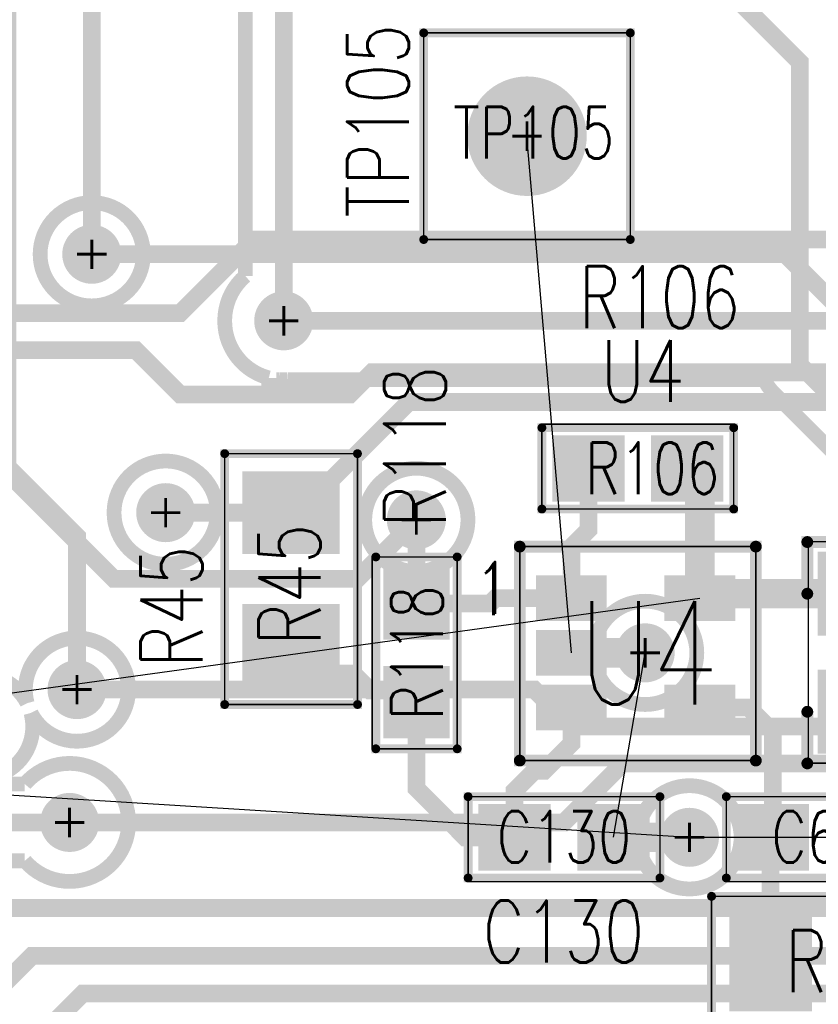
# Model space of a CAD drawing. Extents: x -7.2 to 18.3, y -5.6 to 10.9.
# Tile 50 of 112: x 3.771 to 4.313, y 2.647 to 3.314. Entities that reach past the tile are written whole.
import ezdxf
from ezdxf.enums import TextEntityAlignment as Align

# ---------------------------------------------------------------- set-up
doc = ezdxf.new("R2010")
doc.units = 0
for name, pattern in [('SIG_128', [2, 1, 1]), ('SIG_141', [2, 1, 1]), ('SIG_144', [2, 1, 1]), ('SIG_145', [2, 1, 1]), ('SIG_146', [2, 1, 1]), ('SIG_153', [2, 1, 1]), ('SIG_158', [2, 1, 1]), ('SIG_16', [2, 1, 1]), ('SIG_174', [2, 1, 1]), ('SIG_227', [2, 1, 1]), ('SIG_228', [2, 1, 1]), ('SIG_28', [2, 1, 1]), ('SIG_289', [2, 1, 1]), ('SIG_297', [2, 1, 1]), ('SIG_64', [2, 1, 1]), ('SIG_65', [2, 1, 1])]:
    doc.linetypes.add(name, pattern=pattern)
for name, color, linetype in [('DRIL_NPLTE_THRU_01', 16, 'CONTINUOUS'), ('DRIL_NPLTE_THRU_03', 146, 'CONTINUOUS'), ('DRIL_NPLTE_THRU_04', 176, 'CONTINUOUS'), ('DRIL_PLTE_THRU_01', 16, 'CONTINUOUS'), ('DRIL_PLTE_THRU_03', 146, 'CONTINUOUS'), ('DRIL_PLTE_THRU_04', 176, 'CONTINUOUS'), ('DRIL_SYMBOL', 254, 'CONTINUOUS'), ('LINK_00', 2, 'CONTINUOUS'), ('PADS_BOT', 5, 'CONTINUOUS'), ('PADS_INNER', 1, 'CONTINUOUS'), ('PADS_TOP', 1, 'CONTINUOUS'), ('PADS_XR_131', 3, 'CONTINUOUS'), ('PADS_XR_132', 6, 'CONTINUOUS'), ('PADS_XR_133', 254, 'CONTINUOUS'), ('PART_NAME_123', 255, 'CONTINUOUS'), ('PART_NAME_129', 2, 'CONTINUOUS'), ('PART_TOP_2DLINE_123', 255, 'CONTINUOUS'), ('PART_TOP_2DLINE_129', 2, 'CONTINUOUS'), ('PART_TOP_TEXT_123', 255, 'CONTINUOUS'), ('PART_TOP_TEXT_129', 2, 'CONTINUOUS'), ('POUR_OUTLINE_03', 130, 'CONTINUOUS'), ('POUR_VOID_03', 130, 'CONTINUOUS'), ('TRACE_01', 1, 'CONTINUOUS'), ('TRACE_03', 130, 'CONTINUOUS'), ('TRACE_04', 5, 'CONTINUOUS'), ('VIAPTS', 56, 'CONTINUOUS')]:
    doc.layers.add(name, color=color, linetype=linetype)
doc.styles.add('W0$001', font='simplex', dxfattribs={"width": 0.75})
doc.styles.add('W0$006', font='simplex', dxfattribs={"width": 0.75})

# ---------------------------------------------------------------- blocks, each defined once
blk = doc.blocks.new('POUR_VOID_167')
at = {"layer": 'POUR_VOID_03', "const_width": 0.01}
blk.add_lwpolyline([(-16.0453, -16.2572, 1), (-15.9753, -16.2572, 1)], format="xyb", close=True, dxfattribs=at)
blk = doc.blocks.new('POUR_VOID_166')
at = {"layer": 'POUR_VOID_03', "const_width": 0.01}
blk.add_lwpolyline([(-15.9952, -16.4323, 1), (-15.9252, -16.4323, 1)], format="xyb", close=True, dxfattribs=at)
blk = doc.blocks.new('POUR_VOID_165')
at = {"layer": 'POUR_VOID_03', "const_width": 0.01}
for points in [[(-16.06453, -16.6162), (-16.0557, -16.6162, -2.70758), (-16.0557, -16.6682), (-16.0753, -16.6682, -0.198912)], [(-16.11742, -16.56331, -0.635675), (-16.05407, -16.5614, -19.736845), (-16.05153, -16.568, -0.373126), (-16.07141, -16.60932)]]:
    blk.add_lwpolyline(points, format="xyb", dxfattribs=at)
blk = doc.blocks.new('POUR_VOID_88')
at = {"layer": 'POUR_VOID_03', "const_width": 0.01}
blk.add_lwpolyline([(-15.8253, -16.4372, 1), (-15.7553, -16.4372, 1)], format="xyb", close=True, dxfattribs=at)
blk = doc.blocks.new('POUR_VOID_87')
at = {"layer": 'POUR_VOID_03', "const_width": 0.01}
blk.add_lwpolyline([(-15.6702, -16.5273, 1), (-15.6002, -16.5273, 1)], format="xyb", close=True, dxfattribs=at)
blk = doc.blocks.new('POUR_VOID_86')
at = {"layer": 'POUR_VOID_03', "const_width": 0.01}
blk.add_lwpolyline([(-15.6402, -16.6523, 1), (-15.5702, -16.6523, 1)], format="xyb", close=True, dxfattribs=at)
blk = doc.blocks.new('POUR_OUTLINE_1')
at = {"layer": 'POUR_OUTLINE_03', "const_width": 0.01}
blk.add_lwpolyline([(-15.50868, -16.39058), (-15.54868, -16.35058, -0.097964), (-15.5543, -16.3422), (-15.87737, -16.3422, -0.035415), (-15.88303, -16.3422), (-15.8903, -16.3422), (-15.8903, -16.341, -0.605817), (-15.9062, -16.2719), (-15.9062, -16.04307)], format="xyb", dxfattribs=at)
for name in ['POUR_VOID_165', 'POUR_VOID_167', 'POUR_VOID_166', 'POUR_VOID_88', 'POUR_VOID_87', 'POUR_VOID_86']:
    blk.add_blockref(name, (0, 0))
blk = doc.blocks.new('POUR_HEADER_0')
blk.add_blockref('POUR_OUTLINE_1', (16.9203, 12.3322))
blk = doc.blocks.new('SMOOTH_0$006')
at = {"const_width": 0.003}
blk.add_lwpolyline([(-0.0015, 0, 1), (0.0015, 0, 1)], format="xyb", close=True, dxfattribs=at)
blk = doc.blocks.new('SMOOTH_0$001')
at = {"const_width": 0.0005}
blk.add_lwpolyline([(-0.00025, 0, 1), (0.00025, 0, 1)], format="xyb", close=True, dxfattribs=at)
blk = doc.blocks.new('PART_BODY_TOP_337')
at = {"layer": 'PART_TOP_2DLINE_123', "const_width": 0.006}
blk.add_lwpolyline([(0.085, 0.045), (0.085, -0.045), (-0.085, -0.045), (-0.085, 0.045)], close=True, dxfattribs=at)
at = {"layer": 'PART_TOP_2DLINE_129', "const_width": 0.001}
blk.add_lwpolyline([(0.085, 0.045), (0.085, -0.045), (-0.085, -0.045), (-0.085, 0.045)], close=True, dxfattribs=at)
at = {"layer": 'PART_TOP_2DLINE_123'}
for p in [(-0.085, 0.045), (0.085, 0.045), (-0.085, -0.045), (0.085, -0.045)]:
    blk.add_blockref('SMOOTH_0$006', p, dxfattribs=at)
at = {"layer": 'PART_TOP_2DLINE_129'}
for p in [(-0.085, 0.045), (0.085, 0.045), (-0.085, -0.045), (0.085, -0.045)]:
    blk.add_blockref('SMOOTH_0$001', p, dxfattribs=at)
blk = doc.blocks.new('DRIL_HOLE_0')
blk.add_lwpolyline([(0, 0, 1), (0, 0, 1)], format="xyb", close=True)
blk = doc.blocks.new('PAD_1')
blk.add_lwpolyline([(0, 0, 1), (0, 0, 1)], format="xyb", close=True)
blk = doc.blocks.new('PAD_37')
at = {"const_width": 0.056}
blk.add_lwpolyline([(-0.033, 0), (0.033, 0)], dxfattribs=at)
blk = doc.blocks.new('PAD_38')
at = {"const_width": 0.05}
blk.add_lwpolyline([(-0.03, 0), (0.03, 0)], dxfattribs=at)
blk = doc.blocks.new('STK_TOP_10')
at = {"layer": 'DRIL_NPLTE_THRU_01'}
blk.add_blockref('DRIL_HOLE_0', (0, 0), dxfattribs=at)
at = {"layer": 'DRIL_NPLTE_THRU_03'}
blk.add_blockref('DRIL_HOLE_0', (0, 0), dxfattribs=at)
at = {"layer": 'DRIL_NPLTE_THRU_04'}
blk.add_blockref('DRIL_HOLE_0', (0, 0), dxfattribs=at)
at = {"layer": 'PADS_BOT'}
blk.add_blockref('PAD_1', (0, 0), dxfattribs=at)
at = {"layer": 'PADS_INNER'}
blk.add_blockref('PAD_1', (0, 0), dxfattribs=at)
at = {"layer": 'PADS_TOP', "rotation": 90}
blk.add_blockref('PAD_38', (0, 0), dxfattribs=at)
at = {"layer": 'PADS_XR_131', "rotation": 90}
blk.add_blockref('PAD_37', (0, 0), dxfattribs=at)
at = {"layer": 'PADS_XR_133', "rotation": 90}
blk.add_blockref('PAD_38', (0, 0), dxfattribs=at)
blk = doc.blocks.new('SYM_TOP_10')
for name, p in [('STK_TOP_10', (-0.045, 0)), ('STK_TOP_10', (0.045, 0)), ('PART_BODY_TOP_337', (0, 0))]:
    blk.add_blockref(name, p)
blk = doc.blocks.new('PART_TOP_85')
blk.add_blockref('SYM_TOP_10', (0, 0))
at = {"layer": 'PART_NAME_123', "style": 'W0$006', "width": 0.75}
blk.add_text('R45', height=0.042, rotation=180, dxfattribs=at).set_placement((0.0599, -0.0601))
at = {"layer": 'PART_NAME_129', "style": 'W0$001', "width": 0.75}
blk.add_text('R45', height=0.042, rotation=180, dxfattribs=at).set_placement((0.0449, 0.0199))
blk = doc.blocks.new('SMOOTH_0$0011')
at = {"const_width": 0.00055}
blk.add_lwpolyline([(-0.00027, 0, 1), (0.00027, 0, 1)], format="xyb", close=True, dxfattribs=at)
blk = doc.blocks.new('SMOOTH_0$008')
at = {"const_width": 0.004}
blk.add_lwpolyline([(-0.002, 0, 1), (0.002, 0, 1)], format="xyb", close=True, dxfattribs=at)
blk = doc.blocks.new('PART_BODY_TOP_354')
at = {"layer": 'PART_TOP_2DLINE_123', "const_width": 0.008}
blk.add_lwpolyline([(-0.08, 0.072), (-0.08, -0.073), (0.08, -0.073), (0.08, 0.072)], close=True, dxfattribs=at)
at = {"layer": 'PART_TOP_2DLINE_129', "const_width": 0.0011}
blk.add_lwpolyline([(-0.08, 0.072), (-0.08, -0.073), (0.08, -0.073), (0.08, 0.072)], close=True, dxfattribs=at)
at = {"layer": 'PART_TOP_2DLINE_123'}
for p in [(-0.08, 0.072), (0.08, 0.072), (-0.08, -0.073), (0.08, -0.073)]:
    blk.add_blockref('SMOOTH_0$008', p, dxfattribs=at)
at = {"layer": 'PART_TOP_2DLINE_129'}
for p in [(-0.08, 0.072), (0.08, 0.072), (-0.08, -0.073), (0.08, -0.073)]:
    blk.add_blockref('SMOOTH_0$0011', p, dxfattribs=at)
at = {"layer": 'PART_TOP_TEXT_123', "style": 'W0$006', "width": 0.75}
blk.add_text('1', height=0.035, dxfattribs=at).set_placement((-0.099, 0.043), align=Align.MIDDLE_CENTER)
at = {"layer": 'PART_TOP_TEXT_129', "style": 'W0$006', "width": 0.75}
blk.add_text('1', height=0.035, dxfattribs=at).set_placement((-0.098, 0.044), align=Align.MIDDLE_CENTER)
blk = doc.blocks.new('PAD_45')
at = {"const_width": 0.031}
blk.add_lwpolyline([(-0.024, 0), (0.024, 0)], dxfattribs=at)
blk = doc.blocks.new('PAD_44')
at = {"const_width": 0.025}
blk.add_lwpolyline([(-0.021, 0), (0.021, 0)], dxfattribs=at)
blk = doc.blocks.new('STK_TOP_32')
at = {"layer": 'DRIL_NPLTE_THRU_01'}
blk.add_blockref('DRIL_HOLE_0', (0, 0), dxfattribs=at)
at = {"layer": 'DRIL_NPLTE_THRU_03'}
blk.add_blockref('DRIL_HOLE_0', (0, 0), dxfattribs=at)
at = {"layer": 'DRIL_NPLTE_THRU_04'}
blk.add_blockref('DRIL_HOLE_0', (0, 0), dxfattribs=at)
at = {"layer": 'PADS_BOT'}
blk.add_blockref('PAD_1', (0, 0), dxfattribs=at)
at = {"layer": 'PADS_INNER'}
blk.add_blockref('PAD_1', (0, 0), dxfattribs=at)
at = {"layer": 'PADS_TOP'}
blk.add_blockref('PAD_44', (0, 0), dxfattribs=at)
at = {"layer": 'PADS_XR_131'}
blk.add_blockref('PAD_45', (0, 0), dxfattribs=at)
at = {"layer": 'PADS_XR_133'}
blk.add_blockref('PAD_44', (0, 0), dxfattribs=at)
blk = doc.blocks.new('SYM_TOP_27')
for name, p in [('PART_BODY_TOP_354', (0, 0)), ('STK_TOP_32', (-0.045, 0.037)), ('STK_TOP_32', (0.042, 0.037)), ('STK_TOP_32', (-0.045, 0)), ('STK_TOP_32', (-0.045, -0.037)), ('STK_TOP_32', (0.042, -0.037))]:
    blk.add_blockref(name, p)
blk = doc.blocks.new('PART_TOP_106')
blk.add_blockref('SYM_TOP_27', (0, 0))
at = {"layer": 'PART_NAME_123', "style": 'W0$006', "width": 0.75}
blk.add_text('U4', height=0.042, dxfattribs=at).set_placement((-0.025, 0.17))
at = {"layer": 'PART_NAME_129', "style": 'W0$001', "width": 0.75}
blk.add_text('U4', height=0.07, dxfattribs=at).set_placement((-0.0401, -0.0349))
blk = doc.blocks.new('PART_BODY_TOP_339')
at = {"layer": 'PART_TOP_2DLINE_123', "const_width": 0.006}
blk.add_lwpolyline([(-0.065, -0.02756), (0.065, -0.02756), (0.065, 0.02756), (-0.065, 0.02756)], close=True, dxfattribs=at)
at = {"layer": 'PART_TOP_2DLINE_129', "const_width": 0.001}
blk.add_lwpolyline([(-0.065, -0.03), (0.065, -0.03), (0.065, 0.02756), (-0.065, 0.02756)], close=True, dxfattribs=at)
at = {"layer": 'PART_TOP_2DLINE_123'}
for p in [(-0.065, 0.02756), (0.065, 0.02756), (-0.065, -0.02756), (0.065, -0.02756)]:
    blk.add_blockref('SMOOTH_0$006', p, dxfattribs=at)
at = {"layer": 'PART_TOP_2DLINE_129'}
for p in [(-0.065, 0.02756), (0.065, 0.02756), (-0.065, -0.03), (0.065, -0.03)]:
    blk.add_blockref('SMOOTH_0$001', p, dxfattribs=at)
blk = doc.blocks.new('PAD_46')
at = {"const_width": 0.045}
blk.add_lwpolyline([(-0.0245, 0), (0.0245, 0)], dxfattribs=at)
blk = doc.blocks.new('PAD_47')
at = {"const_width": 0.039}
blk.add_lwpolyline([(-0.0215, 0), (0.0215, 0)], dxfattribs=at)
blk = doc.blocks.new('STK_TOP_14')
at = {"layer": 'DRIL_PLTE_THRU_01'}
blk.add_blockref('DRIL_HOLE_0', (0, 0), dxfattribs=at)
at = {"layer": 'DRIL_PLTE_THRU_03'}
blk.add_blockref('DRIL_HOLE_0', (0, 0), dxfattribs=at)
at = {"layer": 'DRIL_PLTE_THRU_04'}
blk.add_blockref('DRIL_HOLE_0', (0, 0), dxfattribs=at)
at = {"layer": 'PADS_BOT'}
blk.add_blockref('PAD_1', (0, 0), dxfattribs=at)
at = {"layer": 'PADS_INNER'}
blk.add_blockref('PAD_1', (0, 0), dxfattribs=at)
at = {"layer": 'PADS_TOP'}
blk.add_blockref('PAD_47', (0, 0), dxfattribs=at)
at = {"layer": 'PADS_XR_131'}
blk.add_blockref('PAD_46', (0, 0), dxfattribs=at)
at = {"layer": 'PADS_XR_133'}
blk.add_blockref('PAD_47', (0, 0), dxfattribs=at)
blk = doc.blocks.new('SYM_TOP_12')
for name, p in [('PART_BODY_TOP_339', (0, 0)), ('STK_TOP_14', (-0.0335, 0)), ('STK_TOP_14', (0.0335, 0))]:
    blk.add_blockref(name, p)
blk = doc.blocks.new('PART_TOP_143')
blk.add_blockref('SYM_TOP_12', (0, 0))
at = {"layer": 'PART_NAME_123', "style": 'W0$006', "width": 0.75}
blk.add_text('C130', height=0.042, dxfattribs=at).set_placement((-0.0551, -0.0849))
at = {"layer": 'PART_NAME_129', "style": 'W0$001', "width": 0.75}
blk.add_text('C130', height=0.035, dxfattribs=at).set_placement((0, 0.00033), align=Align.MIDDLE_CENTER)
blk = doc.blocks.new('PART_TOP_155')
blk.add_blockref('SYM_TOP_12', (0, 0))
at = {"layer": 'PART_NAME_123', "style": 'W0$006', "width": 0.75}
blk.add_text('C64', height=0.042, dxfattribs=at).set_placement((0.09, -0.015))
at = {"layer": 'PART_NAME_129', "style": 'W0$001', "width": 0.75}
blk.add_text('C64', height=0.035, dxfattribs=at).set_placement((0, 0.00033), align=Align.MIDDLE_CENTER)
blk = doc.blocks.new('PART_BODY_TOP_371')
at = {"layer": 'PART_TOP_2DLINE_123', "const_width": 0.008}
for points in [[(-0.04, -0.04), (-0.075, -0.04), (-0.075, 0.04), (-0.04, 0.04)], [(0.04, 0.04), (0.075, 0.04), (0.075, -0.04), (0.04, -0.04)]]:
    blk.add_lwpolyline(points, dxfattribs=at)
at = {"layer": 'PART_TOP_2DLINE_129', "const_width": 0.001}
blk.add_lwpolyline([(0.0752, 0.03937), (0.0752, -0.03937), (-0.0748, -0.03937), (-0.0748, 0.03937)], close=True, dxfattribs=at)
at = {"layer": 'PART_TOP_2DLINE_123'}
for p in [(-0.075, 0.04), (-0.04, 0.04), (0.04, 0.04), (0.075, 0.04), (-0.075, -0.04), (-0.04, -0.04), (0.04, -0.04), (0.075, -0.04)]:
    blk.add_blockref('SMOOTH_0$008', p, dxfattribs=at)
at = {"layer": 'PART_TOP_2DLINE_129'}
for p in [(-0.0748, 0.03937), (0.0752, 0.03937), (-0.0748, -0.03937), (0.0752, -0.03937)]:
    blk.add_blockref('SMOOTH_0$001', p, dxfattribs=at)
blk = doc.blocks.new('PAD_90')
at = {"const_width": 0.057}
blk.add_lwpolyline([(-0.033, 0), (0.033, 0)], dxfattribs=at)
blk = doc.blocks.new('PAD_91')
at = {"const_width": 0.051}
blk.add_lwpolyline([(-0.03, 0), (0.03, 0)], dxfattribs=at)
blk = doc.blocks.new('STK_TOP_54')
at = {"layer": 'DRIL_PLTE_THRU_01'}
blk.add_blockref('DRIL_HOLE_0', (0, 0), dxfattribs=at)
at = {"layer": 'DRIL_PLTE_THRU_03'}
blk.add_blockref('DRIL_HOLE_0', (0, 0), dxfattribs=at)
at = {"layer": 'DRIL_PLTE_THRU_04'}
blk.add_blockref('DRIL_HOLE_0', (0, 0), dxfattribs=at)
at = {"layer": 'PADS_BOT'}
blk.add_blockref('PAD_1', (0, 0), dxfattribs=at)
at = {"layer": 'PADS_INNER'}
blk.add_blockref('PAD_1', (0, 0), dxfattribs=at)
at = {"layer": 'PADS_TOP', "rotation": 90}
blk.add_blockref('PAD_91', (0, 0), dxfattribs=at)
at = {"layer": 'PADS_XR_131', "rotation": 90}
blk.add_blockref('PAD_90', (0, 0), dxfattribs=at)
at = {"layer": 'PADS_XR_133', "rotation": 90}
blk.add_blockref('PAD_91', (0, 0), dxfattribs=at)
blk = doc.blocks.new('SYM_TOP_44')
for name, p in [('STK_TOP_54', (-0.04, 0)), ('STK_TOP_54', (0.04, 0)), ('PART_BODY_TOP_371', (0, 0))]:
    blk.add_blockref(name, p)
blk = doc.blocks.new('PART_TOP_176')
blk.add_blockref('SYM_TOP_44', (0, 0))
at = {"layer": 'PART_NAME_123', "style": 'W0$006', "width": 0.75}
blk.add_text('C63', height=0.042, dxfattribs=at).set_placement((-0.055, -0.1))
at = {"layer": 'PART_NAME_129', "style": 'W0$001', "width": 0.75}
blk.add_text('C63', height=0.035, dxfattribs=at).set_placement((-0.035, -0.015))
blk = doc.blocks.new('PART_BODY_TOP_363')
at = {"layer": 'PART_TOP_2DLINE_123', "const_width": 0.006}
blk.add_lwpolyline([(-0.065, -0.02756), (0.065, -0.02756), (0.065, 0.02756), (-0.065, 0.02756)], close=True, dxfattribs=at)
at = {"layer": 'PART_TOP_2DLINE_129', "const_width": 0.001}
blk.add_lwpolyline([(-0.065, -0.03), (0.065, -0.03), (0.065, 0.02756), (-0.065, 0.02756)], close=True, dxfattribs=at)
at = {"layer": 'PART_TOP_2DLINE_123'}
for p in [(-0.065, 0.02756), (0.065, 0.02756), (-0.065, -0.02756), (0.065, -0.02756)]:
    blk.add_blockref('SMOOTH_0$006', p, dxfattribs=at)
at = {"layer": 'PART_TOP_2DLINE_129'}
for p in [(-0.065, 0.02756), (0.065, 0.02756), (-0.065, -0.03), (0.065, -0.03)]:
    blk.add_blockref('SMOOTH_0$001', p, dxfattribs=at)
blk = doc.blocks.new('SYM_TOP_36')
for name, p in [('PART_BODY_TOP_363', (0, 0)), ('STK_TOP_14', (-0.0335, 0)), ('STK_TOP_14', (0.0335, 0))]:
    blk.add_blockref(name, p)
blk = doc.blocks.new('PART_TOP_276')
blk.add_blockref('SYM_TOP_36', (0, 0))
at = {"layer": 'PART_NAME_123', "style": 'W0$006', "width": 0.75}
blk.add_text('R106', height=0.042, rotation=180, dxfattribs=at).set_placement((0.04, -0.095))
at = {"layer": 'PART_NAME_129', "style": 'W0$001', "width": 0.75}
blk.add_text('R106', height=0.035, rotation=180, dxfattribs=at).set_placement((-0.0099, -0.0001), align=Align.MIDDLE_CENTER)
blk = doc.blocks.new('PART_TOP_278')
blk.add_blockref('SYM_TOP_36', (0, 0))
at = {"layer": 'PART_NAME_123', "style": 'W0$006', "width": 0.75}
blk.add_text('R118', height=0.042, rotation=180, dxfattribs=at).set_placement((-0.085, 0.02))
at = {"layer": 'PART_NAME_129', "style": 'W0$001', "width": 0.75}
blk.add_text('R118', height=0.035, rotation=180, dxfattribs=at).set_placement((0, 0.00033), align=Align.MIDDLE_CENTER)
blk = doc.blocks.new('PART_TOP_342')
blk.add_blockref('SYM_TOP_10', (0, 0))
at = {"layer": 'PART_NAME_123', "style": 'W0$006', "width": 0.75}
blk.add_text('R92', height=0.042, rotation=180, dxfattribs=at).set_placement((-0.0999, 0.0249))
at = {"layer": 'PART_NAME_129', "style": 'W0$001', "width": 0.75}
blk.add_text('R92', height=0.042, rotation=180, dxfattribs=at).set_placement((0.0351, 0.0199))
blk = doc.blocks.new('PART_BODY_TOP_358')
at = {"layer": 'PART_TOP_2DLINE_123', "const_width": 0.006}
blk.add_lwpolyline([(-0.07, -0.07), (-0.07, 0.07), (0.07, 0.07), (0.07, -0.07)], close=True, dxfattribs=at)
at = {"layer": 'PART_TOP_2DLINE_129', "const_width": 0.001}
blk.add_lwpolyline([(-0.07, -0.07), (-0.07, 0.07), (0.07, 0.07), (0.07, -0.07)], close=True, dxfattribs=at)
at = {"layer": 'PART_TOP_2DLINE_123'}
for p in [(-0.07, 0.07), (0.07, 0.07), (-0.07, -0.07), (0.07, -0.07)]:
    blk.add_blockref('SMOOTH_0$006', p, dxfattribs=at)
at = {"layer": 'PART_TOP_2DLINE_129'}
for p in [(-0.07, 0.07), (0.07, 0.07), (-0.07, -0.07), (0.07, -0.07)]:
    blk.add_blockref('SMOOTH_0$001', p, dxfattribs=at)
blk = doc.blocks.new('DRIL_SYMBOL_0$04')
at = {"layer": 'DRIL_SYMBOL', "const_width": 0.002}
for points in [[(0, -0.01), (0, 0.01)], [(-0.01, 0), (0.01, 0)]]:
    blk.add_lwpolyline(points, dxfattribs=at)
blk = doc.blocks.new('DRIL_HOLE_0$04')
at = {"const_width": 0.02}
blk.add_lwpolyline([(-0.01, 0, 1), (0.01, 0, 1)], format="xyb", close=True, dxfattribs=at)
blk.add_blockref('DRIL_SYMBOL_0$04', (0, 0))
blk = doc.blocks.new('PAD_55')
at = {"const_width": 0.0375}
blk.add_lwpolyline([(0, -0.01875, 1), (0, 0.01875, 1)], format="xyb", close=True, dxfattribs=at)
blk = doc.blocks.new('PAD_58')
at = {"const_width": 0.0405}
blk.add_lwpolyline([(0, -0.02025, 1), (0, 0.02025, 1)], format="xyb", close=True, dxfattribs=at)
blk = doc.blocks.new('STK_TOP_36')
at = {"layer": 'DRIL_PLTE_THRU_01'}
blk.add_blockref('DRIL_HOLE_0$04', (0, 0), dxfattribs=at)
at = {"layer": 'DRIL_PLTE_THRU_03'}
blk.add_blockref('DRIL_HOLE_0$04', (0, 0), dxfattribs=at)
at = {"layer": 'DRIL_PLTE_THRU_04'}
blk.add_blockref('DRIL_HOLE_0$04', (0, 0), dxfattribs=at)
at = {"layer": 'PADS_BOT'}
blk.add_blockref('PAD_55', (0, 0), dxfattribs=at)
at = {"layer": 'PADS_INNER'}
blk.add_blockref('PAD_55', (0, 0), dxfattribs=at)
at = {"layer": 'PADS_TOP'}
blk.add_blockref('PAD_55', (0, 0), dxfattribs=at)
at = {"layer": 'PADS_XR_131'}
blk.add_blockref('PAD_58', (0, 0), dxfattribs=at)
at = {"layer": 'PADS_XR_132'}
blk.add_blockref('PAD_58', (0, 0), dxfattribs=at)
blk = doc.blocks.new('SYM_TOP_31')
for name in ['PART_BODY_TOP_358', 'STK_TOP_36']:
    blk.add_blockref(name, (0, 0))
blk = doc.blocks.new('PART_TOP_370')
blk.add_blockref('SYM_TOP_31', (0, 0))
at = {"layer": 'PART_NAME_123', "style": 'W0$006', "width": 0.75}
blk.add_text('TP105', height=0.042, dxfattribs=at).set_placement((-0.055, 0.08))
at = {"layer": 'PART_NAME_129', "style": 'W0$001', "width": 0.75}
blk.add_text('TP105', height=0.035, rotation=270, dxfattribs=at).set_placement((-0.015, 0.05))
blk = doc.blocks.new('SMOOTH_0$02')
at = {"const_width": 0.01}
blk.add_lwpolyline([(-0.005, 0, 1), (0.005, 0, 1)], format="xyb", close=True, dxfattribs=at)
blk = doc.blocks.new('SMOOTH_0$012')
at = {"const_width": 0.006}
blk.add_lwpolyline([(-0.003, 0, 1), (0.003, 0, 1)], format="xyb", close=True, dxfattribs=at)
blk = doc.blocks.new('TRACE_1506')
at = {"layer": 'TRACE_01', "linetype": 'SIG_64', "const_width": 0.012}
blk.add_lwpolyline([(4.1067, 2.7599), (4.0732, 2.7599), (4.0402, 2.7929), (4.0402, 2.8514)], dxfattribs=at)
at = {"layer": 'TRACE_01'}
for p in [(4.0402, 2.8514), (4.0402, 2.7929), (4.0732, 2.7599), (4.1067, 2.7599)]:
    blk.add_blockref('SMOOTH_0$012', p, dxfattribs=at)
blk = doc.blocks.new('TRACE_1508')
at = {"layer": 'TRACE_01', "linetype": 'SIG_64', "const_width": 0.012}
blk.add_lwpolyline([(4.1067, 2.7599), (4.1067, 2.7914), (4.1202, 2.8049), (4.1267, 2.8049), (4.1452, 2.8234), (4.1452, 2.8479)], dxfattribs=at)
at = {"layer": 'TRACE_01'}
for p in [(4.1452, 2.8479), (4.1452, 2.8234), (4.1202, 2.8049), (4.1267, 2.8049), (4.1067, 2.7914), (4.1067, 2.7599)]:
    blk.add_blockref('SMOOTH_0$012', p, dxfattribs=at)
blk = doc.blocks.new('TRACE_1504')
at = {"layer": 'TRACE_01', "linetype": 'SIG_64', "const_width": 0.012}
blk.add_lwpolyline([(4.0402, 2.8514), (4.0402, 2.8594), (4.0087, 2.8594), (3.9972, 2.8709), (3.9552, 2.8709), (3.9552, 2.8899)], dxfattribs=at)
at = {"layer": 'TRACE_01'}
for p in [(3.9552, 2.8899), (3.9552, 2.8709), (3.9972, 2.8709), (4.0087, 2.8594), (4.0402, 2.8594), (4.0402, 2.8514)]:
    blk.add_blockref('SMOOTH_0$012', p, dxfattribs=at)
blk = doc.blocks.new('TRACE_1512')
at = {"layer": 'TRACE_01', "linetype": 'SIG_65', "const_width": 0.012}
blk.add_lwpolyline([(4.0402, 2.9184), (4.0902, 2.9184), (4.0937, 2.9219), (4.1452, 2.9219)], dxfattribs=at)
at = {"layer": 'TRACE_01'}
for p in [(4.0402, 2.9184), (4.0902, 2.9184), (4.0937, 2.9219), (4.1452, 2.9219)]:
    blk.add_blockref('SMOOTH_0$012', p, dxfattribs=at)
blk = doc.blocks.new('TRACE_1510')
at = {"layer": 'TRACE_01', "linetype": 'SIG_65', "const_width": 0.012}
blk.add_lwpolyline([(4.1452, 2.9219), (4.1452, 2.95665), (4.1567, 2.96815), (4.1567, 3.0099)], dxfattribs=at)
at = {"layer": 'TRACE_01'}
for p in [(4.1567, 3.0099), (4.1567, 2.96815), (4.1452, 2.95665), (4.1452, 2.9219)]:
    blk.add_blockref('SMOOTH_0$012', p, dxfattribs=at)
blk = doc.blocks.new('TRACE_1838')
at = {"layer": 'TRACE_01', "linetype": 'SIG_128', "const_width": 0.012}
blk.add_lwpolyline([(4.2802, 2.6749), (4.2802, 2.7599), (4.2817, 2.7599)], dxfattribs=at)
at = {"layer": 'TRACE_01'}
for p in [(4.2802, 2.7599), (4.2817, 2.7599), (4.2802, 2.6749)]:
    blk.add_blockref('SMOOTH_0$012', p, dxfattribs=at)
blk = doc.blocks.new('TRACE_1836')
at = {"layer": 'TRACE_01', "linetype": 'SIG_128', "const_width": 0.012}
blk.add_lwpolyline([(4.2817, 2.7599), (4.2817, 2.8314), (4.2652, 2.8479), (4.2322, 2.8479)], dxfattribs=at)
at = {"layer": 'TRACE_01'}
for p in [(4.2322, 2.8479), (4.2652, 2.8479), (4.2817, 2.8314), (4.2817, 2.7599)]:
    blk.add_blockref('SMOOTH_0$012', p, dxfattribs=at)
blk = doc.blocks.new('DRIL_SYMBOL_0$018')
at = {"layer": 'DRIL_SYMBOL', "const_width": 0.002}
for points in [[(0, -0.01), (0, 0.01)], [(-0.01, 0), (0.01, 0)]]:
    blk.add_lwpolyline(points, dxfattribs=at)
blk = doc.blocks.new('DRIL_HOLE_0$018')
at = {"const_width": 0.009}
blk.add_lwpolyline([(-0.0045, 0, 1), (0.0045, 0, 1)], format="xyb", close=True, dxfattribs=at)
blk.add_blockref('DRIL_SYMBOL_0$018', (0, 0))
blk = doc.blocks.new('PAD_138')
at = {"const_width": 0.02}
blk.add_lwpolyline([(0, -0.01, 1), (0, 0.01, 1)], format="xyb", close=True, dxfattribs=at)
blk = doc.blocks.new('STK_TOP_4')
at = {"layer": 'DRIL_PLTE_THRU_01'}
blk.add_blockref('DRIL_HOLE_0$018', (0, 0), dxfattribs=at)
at = {"layer": 'DRIL_PLTE_THRU_03'}
blk.add_blockref('DRIL_HOLE_0$018', (0, 0), dxfattribs=at)
at = {"layer": 'DRIL_PLTE_THRU_04'}
blk.add_blockref('DRIL_HOLE_0$018', (0, 0), dxfattribs=at)
at = {"layer": 'PADS_BOT'}
blk.add_blockref('PAD_138', (0, 0), dxfattribs=at)
at = {"layer": 'PADS_INNER'}
blk.add_blockref('PAD_138', (0, 0), dxfattribs=at)
at = {"layer": 'PADS_TOP'}
blk.add_blockref('PAD_138', (0, 0), dxfattribs=at)
blk = doc.blocks.new('SYM_TOP_2')
blk.add_blockref('STK_TOP_4', (0, 0))

msp = doc.modelspace()

# ---------------------------------------------------------------- linework, layer by layer
at = {"layer": 'LINK_00', "linetype": 'SIG_16'}
for p, q in [((4.1452, 2.8849), (4.1151, 3.235)), ((4.1737, 2.7599), (4.1952, 2.8849)), ((3.6601, 2.795), (4.2252, 2.7599)), ((4.2252, 2.7599), (4.4152, 2.7599))]:
    msp.add_line(p, q, dxfattribs=at)
at = {"layer": 'LINK_00', "linetype": 'SIG_153'}
msp.add_line((3.4551, 2.815), (4.2322, 2.9219), dxfattribs=at)
at = {"layer": 'TRACE_01', "linetype": 'SIG_227', "const_width": 0.012}
for points in [[(3.8201, 3.155), (3.8201, 3.68), (3.71, 3.7901), (3.71, 4.435), (3.574, 4.571), (3.575, 4.572), (3.575, 4.7)], [(4.5002, 2.4999), (4.5002, 2.5501), (4.5601, 2.61), (4.5601, 2.885), (4.2901, 3.155), (3.8201, 3.155)]]:
    msp.add_lwpolyline(points, dxfattribs=at)
at = {"layer": 'TRACE_01', "linetype": 'SIG_141', "const_width": 0.012}
msp.add_lwpolyline([(3.8101, 2.86), (3.8101, 2.9639), (3.763, 3.011), (3.763, 3.6781), (3.6701, 3.771), (3.6701, 4.0799)], dxfattribs=at)
at = {"layer": 'TRACE_01', "linetype": 'SIG_153', "const_width": 0.02}
for points in [[(4.2322, 2.9219), (4.2322, 3.0014), (4.2237, 3.0099)], [(4.2322, 2.9219), (4.2353, 2.925), (4.3451, 2.925)]]:
    msp.add_lwpolyline(points, dxfattribs=at)
at = {"layer": 'TRACE_01', "linetype": 'SIG_158', "const_width": 0.012}
msp.add_lwpolyline([(3.8702, 2.9799), (3.9552, 2.9799)], dxfattribs=at)
at = {"layer": 'TRACE_01', "linetype": 'SIG_65', "const_width": 0.012}
msp.add_lwpolyline([(4.0402, 2.9184), (4.0402, 2.9749), (4.0401, 2.975)], dxfattribs=at)
at = {"layer": 'TRACE_01', "linetype": 'SIG_16', "const_width": 0.02}
for points in [[(4.1952, 2.8849), (4.1452, 2.8849)], [(4.2252, 2.7599), (4.1737, 2.7599)]]:
    msp.add_lwpolyline(points, dxfattribs=at)
at = {"layer": 'TRACE_03', "linetype": 'SIG_228', "const_width": 0.012}
msp.add_lwpolyline([(4.4851, 2.9), (4.4851, 2.995), (4.4401, 3.04), (4.3401, 3.04), (4.3001, 3.08), (4.3001, 3.285), (4.2151, 3.37), (4.0802, 3.37), (3.9902, 3.46), (3.9902, 4.1475), (3.8175, 4.3202), (3.8175, 4.5575), (3.675, 4.7)], dxfattribs=at)
at = {"layer": 'TRACE_03', "linetype": 'SIG_144', "const_width": 0.012}
msp.add_lwpolyline([(3.8051, 2.77), (3.7551, 2.77), (3.6601, 2.865), (3.6601, 3.085), (3.685, 3.1099), (3.685, 3.53), (3.6401, 3.5749), (3.5152, 3.5749)], dxfattribs=at)
at = {"layer": 'TRACE_03', "linetype": 'SIG_28', "const_width": 0.012}
msp.add_lwpolyline([(3.9502, 3.1099), (3.9502, 3.3799), (3.9052, 3.4249), (3.9052, 3.4999)], dxfattribs=at)
at = {"layer": 'TRACE_04', "linetype": 'SIG_145', "const_width": 0.012}
msp.add_lwpolyline([(2.29, 3.03), (2.93, 3.03), (3.015, 3.115), (3.88, 3.115), (3.93, 3.165), (4.325, 3.165), (4.36, 3.13), (4.99, 3.13), (5.015, 3.155), (5.125, 3.155)], dxfattribs=at)
at = {"layer": 'TRACE_04', "linetype": 'SIG_28', "const_width": 0.012}
msp.add_lwpolyline([(3.9502, 3.1099), (4.3252, 3.1099), (4.3401, 3.095), (5.19, 3.095), (5.22, 3.125), (5.41, 3.125)], dxfattribs=at)
at = {"layer": 'TRACE_04', "linetype": 'SIG_146', "const_width": 0.012}
msp.add_lwpolyline([(2.645, 2.93), (2.87, 2.93), (3.03, 3.09), (3.85, 3.09), (3.88, 3.06), (3.995, 3.06), (4.01, 3.075), (5.34, 3.075)], dxfattribs=at)
at = {"layer": 'TRACE_04', "linetype": 'SIG_65', "const_width": 0.012}
msp.add_lwpolyline([(2.8801, 2.77), (2.8801, 2.9), (3.0401, 3.06), (3.7101, 3.06), (3.8351, 2.935), (4.0001, 2.935), (4.0401, 2.975)], dxfattribs=at)
at = {"layer": 'TRACE_04', "linetype": 'SIG_158', "const_width": 0.012}
for points in [[(3.8701, 2.9799), (3.9601, 2.9799), (4.0351, 3.0549), (4.6252, 3.0549), (4.7002, 2.9799), (4.775, 2.9799), (4.7751, 2.98)], [(3.8701, 2.9799), (3.8702, 2.9799)]]:
    msp.add_lwpolyline(points, dxfattribs=at)
at = {"layer": 'TRACE_04', "linetype": 'SIG_141', "const_width": 0.012}
msp.add_lwpolyline([(3.8101, 2.86), (4.1201, 2.86), (4.1451, 2.835), (4.5451, 2.835), (4.6501, 2.94), (4.8351, 2.94), (4.8851, 2.99), (5.3801, 2.99), (5.5551, 2.815), (6.0151, 2.815)], dxfattribs=at)
at = {"layer": 'TRACE_04', "linetype": 'SIG_144', "const_width": 0.012}
msp.add_lwpolyline([(3.8051, 2.77), (4.1401, 2.77), (4.1801, 2.81), (4.7451, 2.81), (4.8951, 2.96), (5.3701, 2.96), (5.5501, 2.78), (6.1051, 2.78)], dxfattribs=at)
at = {"layer": 'TRACE_04', "linetype": 'SIG_289', "const_width": 0.012}
msp.add_lwpolyline([(2.02, 2.67), (2.946, 2.67), (2.976, 2.64), (3.425, 2.64), (3.46, 2.605), (3.649, 2.605), (3.756, 2.712), (4.539, 2.712), (4.572, 2.745), (4.935, 2.745), (4.98, 2.7), (5.13, 2.7), (5.175, 2.655), (5.675, 2.655), (5.7, 2.68), (6.76, 2.68)], dxfattribs=at)
at = {"layer": 'TRACE_04', "linetype": 'SIG_297', "const_width": 0.012}
msp.add_lwpolyline([(2.1, 2.616), (2.244, 2.616), (2.268, 2.64), (2.928, 2.64), (2.952, 2.616), (3.384, 2.616), (3.42, 2.58), (3.68, 2.58), (3.7795, 2.6795), (4.5725, 2.6795), (4.608, 2.715), (4.925, 2.715), (4.965, 2.675), (5.08, 2.675), (5.125, 2.63), (5.69, 2.63), (5.715, 2.655), (6.025, 2.655), (6.165, 2.515)], dxfattribs=at)
at = {"layer": 'TRACE_04', "linetype": 'SIG_174', "const_width": 0.012}
msp.add_lwpolyline([(3.33, 2.575), (3.36, 2.575), (3.379, 2.556), (3.716, 2.556), (3.814, 2.654), (4.598, 2.654), (4.62, 2.676), (4.908, 2.676), (4.984, 2.6), (5.72, 2.6), (5.736, 2.616), (5.7951, 2.616)], dxfattribs=at)

# ---------------------------------------------------------------- block references
at = {"linetype": 'SIG_153'}
msp.add_blockref('POUR_HEADER_0', (2.9101, 7.08), dxfattribs=at)
for name, p, rotation in [('PART_TOP_370', (4.1151, 3.235), 90), ('PART_TOP_276', (4.1902, 3.0099), 180), ('PART_TOP_278', (4.0402, 2.8849), 270), ('PART_TOP_85', (3.9552, 2.9349), 270), ('PART_TOP_176', (4.3451, 2.885), 90), ('PART_TOP_342', (4.3252, 2.6749), 180)]:
    msp.add_blockref(name, p, dxfattribs=dict(rotation=rotation))
for name, p in [('PART_TOP_106', (4.1902, 2.8849)), ('TRACE_1510', (0, 0)), ('TRACE_1512', (0, 0)), ('TRACE_1504', (0, 0)), ('TRACE_1506', (0, 0)), ('TRACE_1508', (0, 0)), ('TRACE_1836', (0, 0)), ('PART_TOP_143', (4.1402, 2.7599)), ('PART_TOP_155', (4.3152, 2.7599)), ('TRACE_1838', (0, 0))]:
    msp.add_blockref(name, p)
at = {"layer": 'TRACE_01'}
for name, p in [('SMOOTH_0$012', (3.8201, 3.155)), ('SMOOTH_0$012', (3.8201, 3.155)), ('SMOOTH_0$012', (4.2901, 3.155)), ('SMOOTH_0$02', (4.2237, 3.0099)), ('SMOOTH_0$02', (4.2322, 3.0014)), ('SMOOTH_0$012', (3.8702, 2.9799)), ('SMOOTH_0$012', (3.9552, 2.9799)), ('SMOOTH_0$012', (4.0401, 2.975)), ('SMOOTH_0$012', (4.0402, 2.9749)), ('SMOOTH_0$012', (3.8101, 2.9639)), ('SMOOTH_0$02', (4.2322, 2.9219)), ('SMOOTH_0$02', (4.2322, 2.9219)), ('SMOOTH_0$02', (4.2353, 2.925)), ('SMOOTH_0$012', (4.0402, 2.9184)), ('SMOOTH_0$02', (4.1452, 2.8849)), ('SMOOTH_0$02', (4.1952, 2.8849)), ('SMOOTH_0$012', (3.8101, 2.86)), ('SMOOTH_0$02', (4.1737, 2.7599)), ('SMOOTH_0$02', (4.2252, 2.7599))]:
    msp.add_blockref(name, p, dxfattribs=at)
at = {"layer": 'TRACE_03'}
for p in [(4.3001, 3.285), (3.9502, 3.1099), (4.3001, 3.08), (3.8051, 2.77)]:
    msp.add_blockref('SMOOTH_0$012', p, dxfattribs=at)
at = {"layer": 'TRACE_04'}
for p in [(3.93, 3.165), (3.88, 3.115), (3.9502, 3.1099), (3.85, 3.09), (4.01, 3.075), (3.88, 3.06), (3.995, 3.06), (4.0351, 3.0549), (3.8701, 2.9799), (3.8701, 2.9799), (3.8702, 2.9799), (3.9601, 2.9799), (4.0401, 2.975), (3.8351, 2.935), (4.0001, 2.935), (3.8101, 2.86), (4.1201, 2.86), (4.1451, 2.835), (4.1801, 2.81), (3.8051, 2.77), (4.1401, 2.77), (3.7795, 2.6795), (3.814, 2.654)]:
    msp.add_blockref('SMOOTH_0$012', p, dxfattribs=at)
at = {"layer": 'VIAPTS', "linetype": 'SIG_227'}
msp.add_blockref('SYM_TOP_2', (3.8201, 3.155), dxfattribs=at)
at = {"layer": 'VIAPTS', "linetype": 'SIG_28'}
msp.add_blockref('SYM_TOP_2', (3.9502, 3.1099), dxfattribs=at)
at = {"layer": 'VIAPTS', "linetype": 'SIG_158'}
msp.add_blockref('SYM_TOP_2', (3.8702, 2.9799), dxfattribs=at)
at = {"layer": 'VIAPTS', "linetype": 'SIG_65'}
msp.add_blockref('SYM_TOP_2', (4.0401, 2.975), dxfattribs=at)
at = {"layer": 'VIAPTS', "linetype": 'SIG_16'}
for p in [(4.1952, 2.8849), (4.2252, 2.7599)]:
    msp.add_blockref('SYM_TOP_2', p, dxfattribs=at)
at = {"layer": 'VIAPTS', "linetype": 'SIG_141'}
msp.add_blockref('SYM_TOP_2', (3.8101, 2.86), dxfattribs=at)
at = {"layer": 'VIAPTS', "linetype": 'SIG_144'}
msp.add_blockref('SYM_TOP_2', (3.8051, 2.77), dxfattribs=at)

doc.saveas('drawing.dxf')
